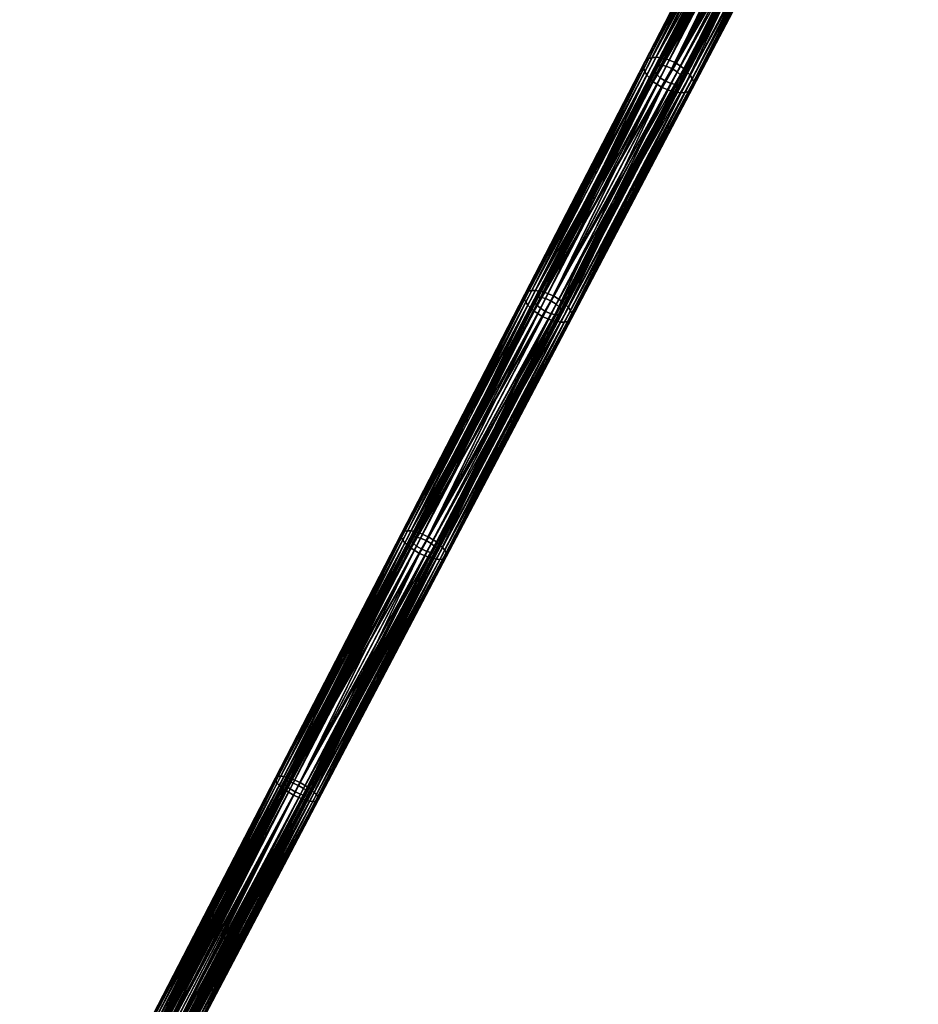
# Model space of a CAD drawing. Header units: centimetres. Extents: x -241 to 151, y -198 to 16.
# Tile 95 of 256: x -180 to -148, y -83 to -48. Entities that reach past the tile are written whole.
import ezdxf

# ---------------------------------------------------------------- set-up
doc = ezdxf.new("R2010")
doc.units = ezdxf.units.CM
doc.layers.add('955', color=7, linetype='Continuous', true_color=0x8d073a)

msp = doc.modelspace()

# ---------------------------------------------------------------- meshes
at = {"layer": '955', "color": 254, "true_color": 0xcad1ee}
mesh = msp.add_polyface(dxfattribs=at)
corners = [(-152.556, -41.527, 172.264), (-152.883, -41.307, 172.297), (-157.012, -49.234, 179.049), (-153.047, -42.482, 171.487), (-153.415, -42.343, 171.453), (-149.6, -35.023, 164.09), (-157.468, -50.122, 178.112), (-149.216, -35.162, 164.12), (-152.706, -42.517, 171.577), (-148.857, -35.187, 164.2), (-152.558, -42.497, 171.64), (-148.699, -35.157, 164.256), (-152.43, -42.451, 171.711), (-148.562, -35.101, 164.319), (-152.328, -42.381, 171.79), (-148.451, -35.018, 164.39), (-152.257, -42.286, 171.875), (-156.794, -50.306, 178.249), (-156.655, -50.295, 178.318), (-156.537, -50.26, 178.398), (-156.444, -50.203, 178.486), (-156.381, -50.123, 178.58), (-148.371, -34.908, 164.465), (-152.221, -42.172, 171.96), (-156.352, -50.024, 178.675), (-156.36, -49.915, 178.763), (-152.223, -42.048, 172.039), (-156.4, -49.798, 178.842), (-152.26, -41.918, 172.111), (-156.471, -49.678, 178.912), (-152.33, -41.785, 172.174), (-156.696, -49.442, 179.012), (-153.069, -42.163, 171.516), (-153.279, -42.082, 171.493), (-157.35, -49.895, 178.176), (-152.823, -41.678, 172.034), (-157.122, -49.444, 178.801), (-153.012, -41.555, 172.056), (-156.8, -49.693, 178.709), (-152.689, -41.819, 171.974), (-156.755, -49.758, 178.663), (-152.646, -41.89, 171.932), (-156.728, -49.82, 178.61), (-152.621, -41.959, 171.884), (-156.721, -49.878, 178.551), (-152.616, -42.023, 171.831), (-156.733, -49.929, 178.488), (-152.633, -42.082, 171.775), (-148.871, -34.79, 164.261), (-152.795, -42.184, 171.617), (-152.725, -42.164, 171.665), (-148.946, -34.817, 164.219), (-152.877, -42.191, 171.576), (-149.032, -34.828, 164.182), (-156.767, -49.969, 178.425), (-152.67, -42.129, 171.718), (-156.817, -49.996, 178.367), (-156.883, -50.01, 178.314), (-156.962, -50.012, 178.267), (-157.146, -49.978, 178.2), (-153.741, -42.123, 171.486), (-153.415, -42.343, 171.453), (-157.785, -49.914, 178.148), (-149.6, -35.023, 164.09), (-157.365, -49.096, 179.012), (-152.883, -41.307, 172.297), (-153.25, -41.168, 172.264), (-157.687, -49.049, 178.911), (-153.591, -41.133, 172.173), (-157.825, -49.061, 178.842), (-153.739, -41.153, 172.111), (-157.944, -49.095, 178.762), (-153.867, -41.198, 172.039), (-158.036, -49.153, 178.674), (-153.969, -41.269, 171.96), (-158.1, -49.233, 178.58), (-154.041, -41.364, 171.875), (-158.128, -49.331, 178.486), (-154.076, -41.477, 171.79), (-158.121, -49.441, 178.398), (-154.074, -41.602, 171.711), (-158.08, -49.557, 178.318), (-154.037, -41.732, 171.639), (-158.009, -49.677, 178.249), (-153.967, -41.865, 171.577), (-153.468, -41.958, 171.516), (-157.35, -49.895, 178.176), (-153.279, -42.082, 171.493), (-153.222, -41.473, 172.034), (-153.012, -41.555, 172.056), (-157.122, -49.444, 178.801), (-157.672, -49.646, 178.267), (-153.602, -41.818, 171.576), (-157.717, -49.581, 178.314), (-153.645, -41.747, 171.617), (-157.744, -49.519, 178.367), (-153.67, -41.678, 171.665), (-157.752, -49.462, 178.425), (-153.674, -41.613, 171.718), (-157.739, -49.411, 178.488), (-153.658, -41.555, 171.775), (-157.706, -49.371, 178.551), (-153.621, -41.507, 171.831), (-157.655, -49.344, 178.61), (-153.566, -41.473, 171.884), (-157.589, -49.329, 178.663), (-153.496, -41.453, 171.932), (-157.511, -49.327, 178.709), (-153.413, -41.446, 171.974), (-157.326, -49.361, 178.776)]
mesh.append_faces([[corners[k] for k in face] for face in [(0, 1, 2), (3, 4, 5), (3, 6, 4), (7, 8, 3), (9, 10, 8), (11, 12, 10), (13, 14, 12), (15, 16, 14), (17, 3, 8), (18, 8, 10), (19, 10, 12), (20, 12, 14), (21, 14, 16), (22, 23, 16), (24, 16, 23), (25, 23, 26), (27, 26, 28), (29, 28, 30), (31, 30, 0), (32, 33, 34), (35, 36, 37), (38, 35, 39), (40, 39, 41), (42, 41, 43), (44, 43, 45), (46, 45, 47), (48, 49, 50), (51, 52, 49), (53, 32, 52), (54, 47, 55), (56, 55, 50), (57, 50, 49), (58, 49, 52), (59, 52, 32), (60, 61, 62), (60, 63, 61), (64, 65, 66), (67, 66, 68), (68, 69, 67), (69, 68, 70), (71, 70, 72), (73, 72, 74), (75, 74, 76), (77, 76, 78), (79, 78, 80), (81, 80, 82), (83, 82, 84), (62, 84, 60), (85, 86, 87), (88, 89, 90), (91, 85, 92), (93, 92, 94), (95, 94, 96), (97, 96, 98), (99, 98, 100), (101, 100, 102), (103, 102, 104), (105, 104, 106), (107, 106, 108), (109, 108, 88)]], dxfattribs={"color": 254})
mesh = msp.add_polyface(dxfattribs=at)
corners = [(-156.696, -49.442, 179.012), (-157.012, -49.234, 179.049), (-161.329, -57.52, 185.012), (-152.556, -41.527, 172.264), (-157.116, -50.26, 178.148), (-157.468, -50.122, 178.112), (-153.047, -42.482, 171.487), (-156.794, -50.306, 178.249), (-152.706, -42.517, 171.577), (-156.655, -50.295, 178.318), (-152.558, -42.497, 171.64), (-156.537, -50.26, 178.398), (-152.43, -42.451, 171.711), (-156.444, -50.203, 178.486), (-152.328, -42.381, 171.79), (-156.381, -50.123, 178.58), (-152.257, -42.286, 171.875), (-156.352, -50.024, 178.675), (-152.221, -42.172, 171.96), (-156.36, -49.915, 178.763), (-152.223, -42.048, 172.039), (-156.4, -49.798, 178.842), (-152.26, -41.918, 172.111), (-156.471, -49.678, 178.912), (-152.33, -41.785, 172.174), (-153.069, -42.163, 171.516), (-157.35, -49.895, 178.176), (-157.146, -49.978, 178.2), (-156.935, -49.563, 178.776), (-157.122, -49.444, 178.801), (-152.823, -41.678, 172.034), (-156.8, -49.693, 178.709), (-152.689, -41.819, 171.974), (-156.755, -49.758, 178.663), (-152.646, -41.89, 171.932), (-156.728, -49.82, 178.61), (-152.621, -41.959, 171.884), (-156.721, -49.878, 178.551), (-152.616, -42.023, 171.831), (-156.733, -49.929, 178.488), (-152.633, -42.082, 171.775), (-156.767, -49.969, 178.425), (-152.67, -42.129, 171.718), (-156.817, -49.996, 178.367), (-152.725, -42.164, 171.665), (-156.883, -50.01, 178.314), (-152.795, -42.184, 171.617), (-156.962, -50.012, 178.267), (-152.877, -42.191, 171.576), (-157.785, -49.914, 178.148), (-153.415, -42.343, 171.453), (-157.468, -50.122, 178.112), (-157.365, -49.096, 179.012), (-157.012, -49.234, 179.049), (-152.883, -41.307, 172.297), (-161.666, -57.382, 184.971), (-153.25, -41.168, 172.264), (-157.687, -49.049, 178.911), (-153.739, -41.153, 172.111), (-157.944, -49.095, 178.762), (-157.825, -49.061, 178.842), (-153.867, -41.198, 172.039), (-158.036, -49.153, 178.674), (-153.969, -41.269, 171.96), (-158.1, -49.233, 178.58), (-154.041, -41.364, 171.875), (-158.128, -49.331, 178.486), (-154.076, -41.477, 171.79), (-158.121, -49.441, 178.398), (-154.074, -41.602, 171.711), (-158.08, -49.557, 178.318), (-154.037, -41.732, 171.639), (-158.009, -49.677, 178.249), (-153.967, -41.865, 171.577), (-161.969, -57.325, 184.861), (-162.099, -57.328, 184.784), (-162.207, -57.351, 184.697), (-162.291, -57.396, 184.6), (-162.346, -57.461, 184.496), (-162.368, -57.545, 184.392), (-157.537, -49.777, 178.2), (-157.35, -49.895, 178.176), (-153.468, -41.958, 171.516), (-153.222, -41.473, 172.034), (-157.122, -49.444, 178.801), (-157.326, -49.361, 178.776), (-157.672, -49.646, 178.267), (-153.602, -41.818, 171.576), (-157.717, -49.581, 178.314), (-153.645, -41.747, 171.617), (-157.744, -49.519, 178.367), (-153.67, -41.678, 171.665), (-157.752, -49.462, 178.425), (-153.674, -41.613, 171.718), (-157.739, -49.411, 178.488), (-153.658, -41.555, 171.775), (-157.706, -49.371, 178.551), (-153.621, -41.507, 171.831), (-157.655, -49.344, 178.61), (-153.566, -41.473, 171.884), (-157.589, -49.329, 178.663), (-153.496, -41.453, 171.932), (-157.511, -49.327, 178.709), (-153.413, -41.446, 171.974), (-161.978, -57.594, 184.484), (-161.931, -57.574, 184.549), (-161.87, -57.565, 184.607), (-161.796, -57.568, 184.658), (-161.618, -57.609, 184.732)]
mesh.append_faces([[corners[k] for k in face] for face in [(0, 1, 2), (3, 1, 0), (4, 5, 6), (6, 7, 4), (8, 9, 7), (10, 11, 9), (12, 13, 11), (14, 15, 13), (16, 17, 15), (18, 19, 17), (20, 21, 19), (22, 23, 21), (24, 0, 23), (25, 26, 27), (28, 29, 30), (30, 31, 28), (32, 33, 31), (34, 35, 33), (36, 37, 35), (38, 39, 37), (40, 41, 39), (42, 43, 41), (44, 45, 43), (46, 47, 45), (48, 27, 47), (49, 50, 51), (52, 53, 54), (55, 53, 52), (56, 57, 52), (58, 59, 60), (61, 62, 59), (63, 64, 62), (65, 66, 64), (67, 68, 66), (69, 70, 68), (71, 72, 70), (73, 49, 72), (74, 52, 57), (75, 57, 60), (76, 60, 59), (77, 59, 62), (78, 62, 64), (79, 64, 66), (80, 81, 82), (83, 84, 85), (82, 86, 80), (87, 88, 86), (89, 90, 88), (91, 92, 90), (93, 94, 92), (95, 96, 94), (97, 98, 96), (99, 100, 98), (101, 102, 100), (103, 85, 102), (104, 94, 96), (105, 96, 98), (106, 98, 100), (107, 100, 102), (108, 102, 85)]], dxfattribs={"color": 254})
mesh = msp.add_polyface(dxfattribs=at)
corners = [(-156.696, -49.442, 179.012), (-161.329, -57.52, 185.012), (-161.022, -57.716, 184.971), (-161.372, -58.397, 184.021), (-157.468, -50.122, 178.112), (-157.116, -50.26, 178.148), (-161.069, -58.454, 184.132), (-156.794, -50.306, 178.249), (-160.939, -58.452, 184.208), (-156.655, -50.295, 178.318), (-160.831, -58.428, 184.296), (-156.537, -50.26, 178.398), (-160.747, -58.384, 184.392), (-156.444, -50.203, 178.486), (-160.692, -58.318, 184.496), (-156.381, -50.123, 178.58), (-160.67, -58.235, 184.6), (-156.352, -50.024, 178.675), (-160.683, -58.141, 184.697), (-156.36, -49.915, 178.763), (-160.727, -58.038, 184.785), (-156.4, -49.798, 178.842), (-160.8, -57.931, 184.861), (-156.471, -49.678, 178.912), (-157.146, -49.978, 178.2), (-157.35, -49.895, 178.176), (-161.61, -58.069, 184.071), (-156.935, -49.563, 178.776), (-161.419, -57.693, 184.759), (-157.122, -49.444, 178.801), (-161.235, -57.807, 184.732), (-161.099, -57.928, 184.658), (-156.8, -49.693, 178.709), (-161.053, -57.987, 184.607), (-156.755, -49.758, 178.663), (-161.023, -58.042, 184.549), (-156.728, -49.82, 178.61), (-161.012, -58.092, 184.484), (-156.721, -49.878, 178.551), (-161.022, -58.135, 184.415), (-156.733, -49.929, 178.488), (-161.051, -58.168, 184.346), (-156.767, -49.969, 178.425), (-161.097, -58.188, 184.281), (-156.817, -49.996, 178.367), (-161.159, -58.197, 184.223), (-156.883, -50.01, 178.314), (-161.233, -58.194, 184.172), (-156.962, -50.012, 178.267), (-161.41, -58.153, 184.098), (-157.785, -49.914, 178.148), (-157.468, -50.122, 178.112), (-162.016, -58.064, 184.021), (-161.666, -57.382, 184.971), (-161.329, -57.52, 185.012), (-157.012, -49.234, 179.049), (-157.365, -49.096, 179.012), (-161.969, -57.325, 184.861), (-157.687, -49.049, 178.911), (-162.099, -57.328, 184.784), (-157.825, -49.061, 178.842), (-162.207, -57.351, 184.697), (-157.944, -49.095, 178.762), (-162.291, -57.396, 184.6), (-158.036, -49.153, 178.674), (-162.346, -57.461, 184.496), (-158.1, -49.233, 178.58), (-162.368, -57.545, 184.392), (-158.128, -49.331, 178.486), (-162.355, -57.639, 184.296), (-158.121, -49.441, 178.398), (-162.311, -57.741, 184.208), (-158.08, -49.557, 178.318), (-162.238, -57.848, 184.132), (-158.009, -49.677, 178.249), (-157.537, -49.777, 178.2), (-161.61, -58.069, 184.071), (-157.35, -49.895, 178.176), (-157.326, -49.361, 178.776), (-161.419, -57.693, 184.759), (-161.618, -57.609, 184.732), (-157.122, -49.444, 178.801), (-161.93, -57.834, 184.172), (-161.794, -57.955, 184.098), (-157.672, -49.646, 178.267), (-161.976, -57.775, 184.223), (-157.717, -49.581, 178.314), (-162.006, -57.72, 184.281), (-157.744, -49.519, 178.367), (-162.016, -57.67, 184.346), (-157.752, -49.462, 178.425), (-162.007, -57.627, 184.415), (-157.739, -49.411, 178.488), (-161.978, -57.594, 184.484), (-157.706, -49.371, 178.551), (-161.931, -57.574, 184.549), (-157.655, -49.344, 178.61), (-161.87, -57.565, 184.607), (-157.589, -49.329, 178.663), (-161.796, -57.568, 184.658), (-157.511, -49.327, 178.709)]
mesh.append_faces([[corners[k] for k in face] for face in [(0, 1, 2), (3, 4, 5), (6, 5, 7), (8, 7, 9), (10, 9, 11), (12, 11, 13), (14, 13, 15), (16, 15, 17), (18, 17, 19), (20, 19, 21), (22, 21, 23), (23, 2, 22), (2, 23, 0), (24, 25, 26), (27, 28, 29), (30, 28, 27), (27, 31, 30), (31, 27, 32), (33, 32, 34), (35, 34, 36), (37, 36, 38), (39, 38, 40), (41, 40, 42), (43, 42, 44), (45, 44, 46), (47, 46, 48), (49, 48, 24), (50, 51, 52), (53, 54, 55), (56, 57, 53), (58, 59, 57), (60, 61, 59), (62, 63, 61), (64, 65, 63), (66, 67, 65), (68, 69, 67), (69, 68, 70), (70, 71, 69), (71, 70, 72), (72, 73, 71), (73, 72, 74), (74, 52, 73), (52, 74, 50), (75, 76, 77), (78, 79, 80), (78, 81, 79), (75, 82, 83), (82, 75, 84), (84, 85, 82), (85, 84, 86), (86, 87, 85), (87, 86, 88), (88, 89, 87), (89, 88, 90), (90, 91, 89), (91, 90, 92), (92, 93, 91), (94, 95, 93), (96, 97, 95), (98, 99, 97), (100, 80, 99)]], dxfattribs={"color": 254})
mesh = msp.add_polyface(dxfattribs=at)
corners = [(-161.022, -57.716, 184.971), (-161.329, -57.52, 185.012), (-165.784, -66.07, 190.123), (-161.372, -58.397, 184.021), (-161.709, -58.26, 183.981), (-157.468, -50.122, 178.112), (-157.116, -50.26, 178.148), (-161.069, -58.454, 184.132), (-156.794, -50.306, 178.249), (-160.939, -58.452, 184.208), (-156.655, -50.295, 178.318), (-160.831, -58.428, 184.296), (-156.537, -50.26, 178.398), (-160.747, -58.384, 184.392), (-156.444, -50.203, 178.486), (-160.692, -58.318, 184.496), (-156.381, -50.123, 178.58), (-160.67, -58.235, 184.6), (-156.352, -50.024, 178.675), (-160.683, -58.141, 184.697), (-156.36, -49.915, 178.763), (-160.727, -58.038, 184.785), (-156.4, -49.798, 178.842), (-160.8, -57.931, 184.861), (-165.192, -66.543, 189.875), (-165.266, -66.448, 189.958), (-165.486, -66.254, 190.079), (-161.41, -58.153, 184.098), (-161.61, -58.069, 184.071), (-166.007, -66.508, 189.117), (-157.146, -49.978, 178.2), (-161.235, -57.807, 184.732), (-165.855, -66.207, 189.867), (-161.419, -57.693, 184.759), (-156.8, -49.693, 178.709), (-161.053, -57.987, 184.607), (-161.099, -57.928, 184.658), (-156.755, -49.758, 178.663), (-161.023, -58.042, 184.549), (-156.728, -49.82, 178.61), (-161.012, -58.092, 184.484), (-156.721, -49.878, 178.551), (-161.022, -58.135, 184.415), (-156.733, -49.929, 178.488), (-161.051, -58.168, 184.346), (-156.767, -49.969, 178.425), (-161.097, -58.188, 184.281), (-156.817, -49.996, 178.367), (-161.159, -58.197, 184.223), (-156.883, -50.01, 178.314), (-161.233, -58.194, 184.172), (-156.962, -50.012, 178.267), (-165.536, -66.428, 189.757), (-165.488, -66.48, 189.702), (-165.456, -66.529, 189.638), (-165.443, -66.572, 189.568), (-165.448, -66.607, 189.492), (-165.473, -66.632, 189.416), (-165.516, -66.646, 189.346), (-165.813, -66.593, 189.146), (-162.016, -58.064, 184.021), (-161.709, -58.26, 183.981), (-166.385, -66.479, 189.042), (-157.468, -50.122, 178.112), (-166.105, -65.933, 190.079), (-161.329, -57.52, 185.012), (-161.666, -57.382, 184.971), (-166.39, -65.866, 189.958), (-161.969, -57.325, 184.861), (-166.51, -65.859, 189.875), (-162.099, -57.328, 184.784), (-166.609, -65.872, 189.779), (-162.207, -57.351, 184.697), (-166.684, -65.903, 189.674), (-162.291, -57.396, 184.6), (-166.73, -65.954, 189.56), (-162.346, -57.461, 184.496), (-166.745, -66.022, 189.447), (-162.368, -57.545, 184.392), (-166.727, -66.102, 189.342), (-162.355, -57.639, 184.296), (-166.68, -66.19, 189.246), (-162.311, -57.741, 184.208), (-166.605, -66.284, 189.163), (-162.238, -57.848, 184.132), (-161.794, -57.955, 184.098), (-161.61, -58.069, 184.071), (-157.537, -49.777, 178.2), (-166.007, -66.508, 189.117), (-161.618, -57.609, 184.732), (-161.419, -57.693, 184.759), (-165.855, -66.207, 189.867), (-166.326, -66.287, 189.227), (-161.93, -57.834, 184.172), (-166.374, -66.235, 189.282), (-161.976, -57.775, 184.223), (-166.406, -66.186, 189.346), (-162.006, -57.72, 184.281), (-166.42, -66.143, 189.416), (-162.016, -57.67, 184.346), (-166.414, -66.108, 189.492), (-162.007, -57.627, 184.415), (-166.389, -66.083, 189.568), (-161.978, -57.594, 184.484), (-166.346, -66.069, 189.638), (-161.931, -57.574, 184.549), (-166.289, -66.067, 189.702), (-161.87, -57.565, 184.607), (-166.219, -66.075, 189.757), (-161.796, -57.568, 184.658), (-166.049, -66.122, 189.837)]
mesh.append_faces([[corners[k] for k in face] for face in [(0, 1, 2), (3, 4, 5), (6, 7, 3), (8, 9, 7), (10, 11, 9), (12, 13, 11), (14, 15, 13), (16, 17, 15), (18, 19, 17), (20, 21, 19), (22, 23, 21), (24, 19, 21), (25, 21, 23), (26, 23, 0), (27, 28, 29), (30, 28, 27), (31, 32, 33), (34, 35, 36), (37, 38, 35), (39, 40, 38), (41, 42, 40), (43, 44, 42), (45, 46, 44), (47, 48, 46), (49, 50, 48), (51, 27, 50), (52, 31, 36), (53, 36, 35), (54, 35, 38), (55, 38, 40), (56, 40, 42), (57, 42, 44), (58, 44, 46), (59, 50, 27), (60, 61, 62), (60, 63, 61), (64, 65, 66), (67, 66, 68), (69, 68, 70), (71, 70, 72), (73, 72, 74), (75, 74, 76), (77, 76, 78), (79, 78, 80), (81, 80, 82), (83, 82, 84), (62, 84, 60), (85, 86, 87), (85, 88, 86), (89, 90, 91), (92, 85, 93), (94, 93, 95), (96, 95, 97), (98, 97, 99), (100, 99, 101), (102, 101, 103), (104, 103, 105), (106, 105, 107), (108, 107, 109), (110, 109, 89)]], dxfattribs={"color": 254})
mesh = msp.add_polyface(dxfattribs=at)
corners = [(-161.022, -57.716, 184.971), (-165.784, -66.07, 190.123), (-165.486, -66.254, 190.079), (-161.372, -58.397, 184.021), (-166.088, -66.662, 188.998), (-161.709, -58.26, 183.981), (-165.767, -66.799, 189.042), (-165.481, -66.867, 189.163), (-161.069, -58.454, 184.132), (-165.362, -66.873, 189.246), (-160.939, -58.452, 184.208), (-165.263, -66.861, 189.342), (-160.831, -58.428, 184.296), (-165.188, -66.83, 189.447), (-160.747, -58.384, 184.392), (-165.141, -66.778, 189.561), (-160.692, -58.318, 184.496), (-165.126, -66.71, 189.674), (-160.67, -58.235, 184.6), (-165.144, -66.631, 189.779), (-160.683, -58.141, 184.697), (-165.192, -66.543, 189.875), (-160.727, -58.038, 184.785), (-165.266, -66.448, 189.958), (-160.8, -57.931, 184.861), (-161.41, -58.153, 184.098), (-166.007, -66.508, 189.117), (-165.813, -66.593, 189.146), (-165.673, -66.316, 189.837), (-165.855, -66.207, 189.867), (-161.235, -57.807, 184.732), (-165.536, -66.428, 189.757), (-161.099, -57.928, 184.658), (-165.488, -66.48, 189.702), (-161.053, -57.987, 184.607), (-165.456, -66.529, 189.638), (-161.023, -58.042, 184.549), (-165.443, -66.572, 189.568), (-161.012, -58.092, 184.484), (-165.448, -66.607, 189.492), (-161.022, -58.135, 184.415), (-165.473, -66.632, 189.416), (-161.051, -58.168, 184.346), (-165.516, -66.646, 189.346), (-161.097, -58.188, 184.281), (-165.573, -66.649, 189.282), (-161.159, -58.197, 184.223), (-165.643, -66.64, 189.227), (-161.233, -58.194, 184.172), (-166.385, -66.479, 189.042), (-161.709, -58.26, 183.981), (-166.088, -66.662, 188.998), (-166.105, -65.933, 190.079), (-165.784, -66.07, 190.123), (-161.329, -57.52, 185.012), (-161.666, -57.382, 184.971), (-166.39, -65.866, 189.958), (-161.969, -57.325, 184.861), (-166.51, -65.859, 189.875), (-162.099, -57.328, 184.784), (-166.609, -65.872, 189.779), (-162.207, -57.351, 184.697), (-166.684, -65.903, 189.674), (-162.291, -57.396, 184.6), (-166.73, -65.954, 189.56), (-162.346, -57.461, 184.496), (-166.745, -66.022, 189.447), (-162.368, -57.545, 184.392), (-166.727, -66.102, 189.342), (-162.355, -57.639, 184.296), (-166.68, -66.19, 189.246), (-162.311, -57.741, 184.208), (-166.605, -66.284, 189.163), (-162.238, -57.848, 184.132), (-171.014, -74.571, 194.079), (-171.104, -74.572, 193.975), (-166.189, -66.399, 189.146), (-166.007, -66.508, 189.117), (-161.794, -57.955, 184.098), (-161.618, -57.609, 184.732), (-165.855, -66.207, 189.867), (-166.049, -66.122, 189.837), (-166.326, -66.287, 189.227), (-161.93, -57.834, 184.172), (-166.374, -66.235, 189.282), (-161.976, -57.775, 184.223), (-166.406, -66.186, 189.346), (-162.006, -57.72, 184.281), (-166.42, -66.143, 189.416), (-162.016, -57.67, 184.346), (-166.414, -66.108, 189.492), (-162.007, -57.627, 184.415), (-166.389, -66.083, 189.568), (-161.978, -57.594, 184.484), (-166.346, -66.069, 189.638), (-161.931, -57.574, 184.549), (-166.289, -66.067, 189.702), (-161.87, -57.565, 184.607), (-166.219, -66.075, 189.757), (-161.796, -57.568, 184.658)]
mesh.append_faces([[corners[k] for k in face] for face in [(0, 1, 2), (3, 4, 5), (6, 4, 3), (3, 7, 6), (7, 3, 8), (8, 9, 7), (9, 8, 10), (10, 11, 9), (11, 10, 12), (12, 13, 11), (13, 12, 14), (14, 15, 13), (15, 14, 16), (16, 17, 15), (17, 16, 18), (18, 19, 17), (19, 18, 20), (20, 21, 19), (22, 23, 21), (24, 2, 23), (25, 26, 27), (28, 29, 30), (30, 31, 28), (32, 33, 31), (34, 35, 33), (36, 37, 35), (38, 39, 37), (40, 41, 39), (42, 43, 41), (44, 45, 43), (45, 44, 46), (46, 47, 45), (47, 46, 48), (48, 27, 47), (49, 50, 51), (52, 53, 54), (55, 56, 52), (57, 58, 56), (59, 60, 58), (61, 62, 60), (63, 64, 62), (65, 66, 64), (67, 68, 66), (69, 70, 68), (71, 72, 70), (73, 49, 72), (74, 56, 58), (75, 58, 60), (76, 77, 78), (79, 80, 81), (78, 82, 76), (83, 84, 82), (85, 86, 84), (87, 88, 86), (89, 90, 88), (91, 92, 90), (93, 94, 92), (95, 96, 94), (97, 98, 96), (99, 81, 98)]], dxfattribs={"color": 254})
mesh = msp.add_polyface(dxfattribs=at)
corners = [(-165.486, -66.254, 190.079), (-165.784, -66.07, 190.123), (-170.332, -74.801, 194.348), (-170.254, -75.381, 193.177), (-166.088, -66.662, 188.998), (-165.767, -66.799, 189.042), (-169.988, -75.459, 193.307), (-165.481, -66.867, 189.163), (-169.878, -75.475, 193.398), (-165.362, -66.873, 189.246), (-169.788, -75.474, 193.501), (-165.263, -66.861, 189.342), (-169.722, -75.455, 193.616), (-165.188, -66.83, 189.447), (-169.683, -75.418, 193.738), (-165.141, -66.778, 189.561), (-169.676, -75.366, 193.861), (-165.126, -66.71, 189.674), (-169.699, -75.301, 193.975), (-165.144, -66.631, 189.779), (-169.75, -75.227, 194.079), (-165.192, -66.543, 189.875), (-169.826, -75.146, 194.169), (-165.266, -66.448, 189.958), (-170.044, -74.972, 194.3), (-165.813, -66.593, 189.146), (-166.007, -66.508, 189.117), (-170.499, -75.128, 193.278), (-165.673, -66.316, 189.837), (-170.384, -74.902, 194.091), (-165.855, -66.207, 189.867), (-170.067, -75.108, 193.972), (-165.536, -66.428, 189.757), (-170.017, -75.155, 193.911), (-165.488, -66.48, 189.702), (-169.984, -75.197, 193.842), (-165.456, -66.529, 189.638), (-169.967, -75.232, 193.766), (-165.443, -66.572, 189.568), (-169.969, -75.26, 193.684), (-165.448, -66.607, 189.492), (-169.99, -75.277, 193.602), (-165.473, -66.632, 189.416), (-170.028, -75.284, 193.526), (-165.516, -66.646, 189.346), (-170.081, -75.281, 193.457), (-165.573, -66.649, 189.282), (-170.148, -75.268, 193.397), (-165.643, -66.64, 189.227), (-170.31, -75.214, 193.31), (-166.385, -66.479, 189.042), (-166.088, -66.662, 188.998), (-170.847, -75.073, 193.177), (-170.637, -74.664, 194.3), (-165.784, -66.07, 190.123), (-166.105, -65.933, 190.079), (-170.332, -74.801, 194.348), (-170.777, -74.617, 194.243), (-170.904, -74.586, 194.169), (-166.39, -65.866, 189.958), (-171.014, -74.571, 194.079), (-166.51, -65.859, 189.875), (-171.104, -74.572, 193.975), (-166.609, -65.872, 189.779), (-171.17, -74.59, 193.861), (-166.684, -65.903, 189.674), (-171.208, -74.627, 193.738), (-166.73, -65.954, 189.56), (-171.216, -74.68, 193.615), (-166.745, -66.022, 189.447), (-171.193, -74.744, 193.501), (-166.727, -66.102, 189.342), (-171.142, -74.819, 193.398), (-166.68, -66.19, 189.246), (-171.065, -74.9, 193.307), (-166.605, -66.284, 189.163), (-166.189, -66.399, 189.146), (-170.499, -75.128, 193.278), (-166.007, -66.508, 189.117), (-166.049, -66.122, 189.837), (-165.855, -66.207, 189.867), (-170.384, -74.902, 194.091), (-170.817, -74.921, 193.397), (-166.326, -66.287, 189.227), (-170.866, -74.875, 193.457), (-166.374, -66.235, 189.282), (-170.9, -74.833, 193.526), (-166.406, -66.186, 189.346), (-170.917, -74.798, 193.602), (-166.42, -66.143, 189.416), (-170.915, -74.77, 193.684), (-166.414, -66.108, 189.492), (-170.894, -74.752, 193.766), (-166.389, -66.083, 189.568), (-170.855, -74.745, 193.842), (-166.346, -66.069, 189.638), (-170.802, -74.749, 193.911), (-166.289, -66.067, 189.702), (-170.736, -74.762, 193.972), (-166.219, -66.075, 189.757), (-170.659, -74.784, 194.021), (-170.573, -74.816, 194.059)]
mesh.append_faces([[corners[k] for k in face] for face in [(0, 1, 2), (3, 4, 5), (6, 5, 7), (8, 7, 9), (10, 9, 11), (12, 11, 13), (14, 13, 15), (16, 15, 17), (18, 17, 19), (20, 19, 21), (22, 21, 23), (24, 23, 0), (25, 26, 27), (28, 29, 30), (31, 28, 32), (33, 32, 34), (35, 34, 36), (37, 36, 38), (39, 38, 40), (41, 40, 42), (43, 42, 44), (45, 44, 46), (47, 46, 48), (49, 48, 25), (50, 51, 52), (53, 54, 55), (53, 56, 54), (55, 57, 53), (58, 55, 59), (59, 60, 58), (57, 55, 58), (61, 62, 60), (63, 64, 62), (64, 63, 65), (65, 66, 64), (66, 65, 67), (67, 68, 66), (68, 67, 69), (69, 70, 68), (70, 69, 71), (72, 71, 73), (74, 73, 75), (52, 75, 50), (76, 77, 78), (79, 80, 81), (82, 76, 83), (84, 83, 85), (86, 85, 87), (88, 87, 89), (90, 89, 91), (91, 92, 90), (92, 91, 93), (93, 94, 92), (94, 93, 95), (95, 96, 94), (96, 95, 97), (97, 98, 96), (98, 97, 99), (99, 100, 98), (101, 99, 79)]], dxfattribs={"color": 254})
mesh = msp.add_polyface(dxfattribs=at)
corners = [(-165.486, -66.254, 190.079), (-170.332, -74.801, 194.348), (-170.044, -74.972, 194.3), (-170.254, -75.381, 193.177), (-170.56, -75.245, 193.129), (-166.088, -66.662, 188.998), (-165.767, -66.799, 189.042), (-170.114, -75.428, 193.233), (-165.481, -66.867, 189.163), (-169.878, -75.475, 193.398), (-169.988, -75.459, 193.307), (-165.362, -66.873, 189.246), (-169.788, -75.474, 193.501), (-165.263, -66.861, 189.342), (-169.722, -75.455, 193.616), (-165.188, -66.83, 189.447), (-169.683, -75.418, 193.738), (-165.141, -66.778, 189.561), (-169.676, -75.366, 193.861), (-165.126, -66.71, 189.674), (-169.699, -75.301, 193.975), (-165.144, -66.631, 189.779), (-169.75, -75.227, 194.079), (-165.192, -66.543, 189.875), (-169.826, -75.146, 194.169), (-165.266, -66.448, 189.958), (-169.925, -75.06, 194.244), (-165.813, -66.593, 189.146), (-170.499, -75.128, 193.278), (-170.31, -75.214, 193.31), (-170.205, -75.006, 194.059), (-170.384, -74.902, 194.091), (-165.673, -66.316, 189.837), (-170.13, -75.058, 194.021), (-165.536, -66.428, 189.757), (-170.017, -75.155, 193.911), (-170.067, -75.108, 193.972), (-165.488, -66.48, 189.702), (-169.984, -75.197, 193.842), (-165.456, -66.529, 189.638), (-169.967, -75.232, 193.766), (-165.443, -66.572, 189.568), (-169.969, -75.26, 193.684), (-165.448, -66.607, 189.492), (-169.99, -75.277, 193.602), (-165.473, -66.632, 189.416), (-170.028, -75.284, 193.526), (-165.516, -66.646, 189.346), (-170.081, -75.281, 193.457), (-165.573, -66.649, 189.282), (-170.148, -75.268, 193.397), (-165.643, -66.64, 189.227), (-170.225, -75.245, 193.348), (-170.847, -75.073, 193.177), (-166.088, -66.662, 188.998), (-170.56, -75.245, 193.129), (-175.082, -83.56, 197.655), (-170.332, -74.801, 194.348), (-170.637, -74.664, 194.3), (-175.472, -83.408, 197.476), (-170.777, -74.617, 194.243), (-170.904, -74.586, 194.169), (-175.572, -83.384, 197.378), (-171.014, -74.571, 194.079), (-175.354, -83.447, 197.556), (-175.652, -83.374, 197.267), (-171.104, -74.572, 193.975), (-175.709, -83.38, 197.144), (-171.17, -74.59, 193.861), (-175.739, -83.402, 197.012), (-171.208, -74.627, 193.738), (-166.727, -66.102, 189.342), (-171.142, -74.819, 193.398), (-171.193, -74.744, 193.501), (-166.68, -66.19, 189.246), (-171.065, -74.9, 193.307), (-175.74, -83.439, 196.879), (-171.216, -74.68, 193.615), (-175.711, -83.489, 196.756), (-175.657, -83.549, 196.645), (-166.605, -66.284, 189.163), (-170.966, -74.986, 193.233), (-170.678, -75.023, 193.31), (-170.499, -75.128, 193.278), (-166.189, -66.399, 189.146), (-166.049, -66.122, 189.837), (-170.384, -74.902, 194.091), (-170.573, -74.816, 194.059), (-170.754, -74.971, 193.348), (-166.326, -66.287, 189.227), (-170.866, -74.875, 193.457), (-170.817, -74.921, 193.397), (-166.374, -66.235, 189.282), (-170.9, -74.833, 193.526), (-166.406, -66.186, 189.346), (-170.917, -74.798, 193.602), (-166.42, -66.143, 189.416), (-170.915, -74.77, 193.684), (-175.448, -83.583, 196.804), (-175.468, -83.555, 196.886), (-175.469, -83.535, 196.974), (-175.452, -83.525, 197.062), (-170.894, -74.752, 193.766), (-175.418, -83.524, 197.144), (-170.855, -74.745, 193.842), (-175.369, -83.534, 197.219), (-170.802, -74.749, 193.911), (-175.307, -83.552, 197.283), (-170.736, -74.762, 193.972), (-175.233, -83.578, 197.337), (-170.659, -74.784, 194.021), (-175.151, -83.612, 197.377), (-166.219, -66.075, 189.757)]
mesh.append_faces([[corners[k] for k in face] for face in [(0, 1, 2), (3, 4, 5), (6, 7, 3), (8, 9, 10), (7, 6, 10), (11, 12, 9), (13, 14, 12), (15, 16, 14), (17, 18, 16), (19, 20, 18), (21, 22, 20), (23, 24, 22), (25, 26, 24), (26, 25, 2), (27, 28, 29), (30, 31, 32), (32, 33, 30), (34, 35, 36), (33, 32, 36), (37, 38, 35), (39, 40, 38), (41, 42, 40), (43, 44, 42), (45, 46, 44), (47, 48, 46), (49, 50, 48), (51, 52, 50), (52, 51, 29), (53, 54, 55), (56, 57, 58), (59, 60, 61), (62, 61, 63), (64, 58, 60), (65, 63, 66), (67, 66, 68), (69, 68, 70), (71, 72, 73), (74, 75, 72), (76, 70, 77), (78, 77, 73), (79, 73, 72), (80, 81, 75), (81, 80, 53), (82, 83, 84), (85, 86, 87), (84, 88, 82), (89, 90, 91), (88, 84, 91), (92, 93, 90), (94, 95, 93), (96, 97, 95), (98, 90, 93), (99, 93, 95), (100, 95, 97), (101, 97, 102), (103, 102, 104), (105, 104, 106), (107, 106, 108), (109, 108, 110), (111, 110, 87), (110, 112, 87)]], dxfattribs={"color": 254})
mesh = msp.add_polyface(dxfattribs=at)
corners = [(-174.788, -83.713, 197.655), (-170.332, -74.801, 194.348), (-174.933, -83.633, 197.668), (-170.044, -74.972, 194.3), (-174.937, -84.003, 196.369), (-170.56, -75.245, 193.129), (-170.254, -75.381, 193.177), (-174.547, -84.154, 196.548), (-170.114, -75.428, 193.233), (-169.988, -75.459, 193.307), (-174.447, -84.178, 196.645), (-169.878, -75.475, 193.398), (-174.664, -84.116, 196.468), (-174.366, -84.188, 196.756), (-169.788, -75.474, 193.501), (-174.31, -84.183, 196.879), (-169.722, -75.455, 193.616), (-174.279, -84.161, 197.012), (-169.683, -75.418, 193.738), (-174.279, -84.123, 197.144), (-169.676, -75.366, 193.861), (-174.307, -84.073, 197.267), (-169.699, -75.301, 193.975), (-174.362, -84.013, 197.378), (-169.75, -75.227, 194.079), (-174.44, -83.945, 197.476), (-169.826, -75.146, 194.169), (-174.538, -83.871, 197.556), (-169.925, -75.06, 194.244), (-174.655, -83.793, 197.616), (-170.31, -75.214, 193.31), (-170.499, -75.128, 193.278), (-174.95, -83.897, 196.545), (-174.875, -83.75, 197.403), (-170.384, -74.902, 194.091), (-170.205, -75.006, 194.059), (-174.652, -83.892, 197.283), (-170.13, -75.058, 194.021), (-170.067, -75.108, 193.972), (-174.601, -83.932, 197.219), (-170.017, -75.155, 193.911), (-174.716, -83.847, 197.337), (-174.564, -83.967, 197.144), (-169.984, -75.197, 193.842), (-174.545, -83.995, 197.062), (-169.967, -75.232, 193.766), (-174.543, -84.015, 196.974), (-169.969, -75.26, 193.684), (-174.56, -84.026, 196.886), (-169.99, -75.277, 193.602), (-174.594, -84.026, 196.804), (-170.028, -75.284, 193.526), (-174.643, -84.016, 196.73), (-170.081, -75.281, 193.457), (-174.706, -83.998, 196.665), (-170.148, -75.268, 193.397), (-174.779, -83.972, 196.611), (-170.225, -75.245, 193.348), (-174.861, -83.938, 196.571), (-170.332, -74.801, 194.348), (-175.082, -83.56, 197.655), (-174.933, -83.633, 197.668), (-170.637, -74.664, 194.3), (-175.223, -83.497, 197.616), (-170.847, -75.073, 193.177), (-170.56, -75.245, 193.129), (-175.231, -83.85, 196.369), (-170.777, -74.617, 194.243), (-175.472, -83.408, 197.476), (-175.354, -83.447, 197.556), (-170.904, -74.586, 194.169), (-175.572, -83.384, 197.378), (-171.014, -74.571, 194.079), (-175.652, -83.374, 197.267), (-171.104, -74.572, 193.975), (-175.709, -83.38, 197.144), (-171.17, -74.59, 193.861), (-175.739, -83.402, 197.012), (-171.208, -74.627, 193.738), (-175.74, -83.439, 196.879), (-171.216, -74.68, 193.615), (-175.711, -83.489, 196.756), (-171.193, -74.744, 193.501), (-175.657, -83.549, 196.645), (-171.142, -74.819, 193.398), (-175.579, -83.618, 196.548), (-171.065, -74.9, 193.307), (-175.48, -83.692, 196.468), (-170.966, -74.986, 193.233), (-175.363, -83.77, 196.407), (-170.573, -74.816, 194.059), (-175.062, -83.653, 197.403), (-175.151, -83.612, 197.377), (-175.137, -83.8, 196.545), (-170.499, -75.128, 193.278), (-170.678, -75.023, 193.31), (-170.384, -74.902, 194.091), (-175.361, -83.658, 196.665), (-170.754, -74.971, 193.348), (-170.817, -74.921, 193.397), (-175.411, -83.618, 196.73), (-170.866, -74.875, 193.457), (-175.297, -83.703, 196.611), (-175.448, -83.583, 196.804), (-170.9, -74.833, 193.526), (-175.468, -83.555, 196.886), (-170.917, -74.798, 193.602), (-175.469, -83.535, 196.974), (-170.915, -74.77, 193.684), (-175.452, -83.525, 197.062), (-170.894, -74.752, 193.766), (-175.418, -83.524, 197.144), (-170.855, -74.745, 193.842), (-175.369, -83.534, 197.219), (-170.802, -74.749, 193.911), (-175.307, -83.552, 197.283), (-170.736, -74.762, 193.972), (-175.233, -83.578, 197.337), (-170.659, -74.784, 194.021)]
mesh.append_faces([[corners[k] for k in face] for face in [(0, 1, 2), (3, 1, 0), (4, 5, 6), (7, 8, 9), (10, 9, 11), (12, 6, 8), (13, 11, 14), (15, 14, 16), (17, 16, 18), (19, 18, 20), (21, 20, 22), (23, 22, 24), (25, 24, 26), (27, 26, 28), (29, 28, 3), (30, 31, 32), (33, 34, 35), (36, 37, 38), (39, 38, 40), (41, 35, 37), (42, 40, 43), (44, 43, 45), (46, 45, 47), (48, 47, 49), (50, 49, 51), (52, 51, 53), (54, 53, 55), (56, 55, 57), (58, 57, 30), (59, 60, 61), (60, 62, 63), (64, 65, 66), (67, 68, 69), (70, 71, 68), (62, 69, 63), (72, 73, 71), (74, 75, 73), (76, 77, 75), (78, 79, 77), (80, 81, 79), (82, 83, 81), (84, 85, 83), (85, 84, 86), (87, 86, 88), (89, 88, 64), (90, 91, 92), (93, 94, 95), (90, 96, 91), (97, 98, 99), (100, 99, 101), (102, 95, 98), (101, 103, 100), (104, 105, 103), (106, 107, 105), (108, 109, 107), (110, 111, 109), (112, 113, 111), (114, 115, 113), (116, 117, 115), (118, 92, 117)]], dxfattribs={"color": 254})
mesh = msp.add_polyface(dxfattribs=at)
corners = [(-170.56, -75.245, 193.129), (-174.937, -84.003, 196.369), (-175.085, -83.929, 196.355), (-170.254, -75.381, 193.177), (-174.795, -84.065, 196.407), (-170.044, -74.972, 194.3), (-174.788, -83.713, 197.655), (-174.655, -83.793, 197.616), (-170.114, -75.428, 193.233), (-174.547, -84.154, 196.548), (-174.664, -84.116, 196.468), (-169.988, -75.459, 193.307), (-174.447, -84.178, 196.645), (-169.878, -75.475, 193.398), (-174.366, -84.188, 196.756), (-169.788, -75.474, 193.501), (-174.31, -84.183, 196.879), (-169.722, -75.455, 193.616), (-174.279, -84.161, 197.012), (-169.683, -75.418, 193.738), (-174.279, -84.123, 197.144), (-169.676, -75.366, 193.861), (-174.307, -84.073, 197.267), (-169.699, -75.301, 193.975), (-174.362, -84.013, 197.378), (-169.75, -75.227, 194.079), (-174.44, -83.945, 197.476), (-169.826, -75.146, 194.169), (-174.538, -83.871, 197.556), (-169.925, -75.06, 194.244), (-174.875, -83.75, 197.403), (-170.205, -75.006, 194.059), (-174.791, -83.799, 197.377), (-170.31, -75.214, 193.31), (-174.95, -83.897, 196.545), (-174.861, -83.938, 196.571), (-170.499, -75.128, 193.278), (-175.044, -83.85, 196.537), (-174.968, -83.7, 197.412), (-170.384, -74.902, 194.091), (-170.13, -75.058, 194.021), (-174.652, -83.892, 197.283), (-174.716, -83.847, 197.337), (-170.067, -75.108, 193.972), (-174.601, -83.932, 197.219), (-170.017, -75.155, 193.911), (-174.564, -83.967, 197.144), (-169.984, -75.197, 193.842), (-174.545, -83.995, 197.062), (-169.967, -75.232, 193.766), (-174.543, -84.015, 196.974), (-169.969, -75.26, 193.684), (-174.56, -84.026, 196.886), (-169.99, -75.277, 193.602), (-174.594, -84.026, 196.804), (-170.028, -75.284, 193.526), (-174.643, -84.016, 196.73), (-170.081, -75.281, 193.457), (-174.706, -83.998, 196.665), (-170.148, -75.268, 193.397), (-174.779, -83.972, 196.611), (-170.225, -75.245, 193.348), (-175.231, -83.85, 196.369), (-170.56, -75.245, 193.129), (-175.085, -83.929, 196.355), (-170.847, -75.073, 193.177), (-175.363, -83.77, 196.407), (-171.065, -74.9, 193.307), (-175.48, -83.692, 196.468), (-175.579, -83.618, 196.548), (-170.966, -74.986, 193.233), (-179.827, -92.365, 200.032), (-175.082, -83.56, 197.655), (-175.223, -83.497, 197.616), (-179.949, -92.311, 199.967), (-175.354, -83.447, 197.556), (-180.057, -92.266, 199.881), (-175.472, -83.408, 197.476), (-180.148, -92.232, 199.777), (-175.572, -83.384, 197.378), (-180.219, -92.212, 199.657), (-175.652, -83.374, 197.267), (-180.267, -92.204, 199.525), (-175.709, -83.38, 197.144), (-180.289, -92.212, 199.384), (-175.739, -83.402, 197.012), (-180.282, -92.234, 199.242), (-175.74, -83.439, 196.879), (-180.248, -92.269, 199.11), (-175.711, -83.489, 196.756), (-180.191, -92.315, 198.991), (-175.657, -83.549, 196.645), (-180.111, -92.37, 198.887), (-175.137, -83.8, 196.545), (-170.678, -75.023, 193.31), (-175.221, -83.751, 196.571), (-175.044, -83.85, 196.537), (-170.499, -75.128, 193.278), (-175.062, -83.653, 197.403), (-170.384, -74.902, 194.091), (-174.968, -83.7, 197.412), (-170.754, -74.971, 193.348), (-175.361, -83.658, 196.665), (-175.297, -83.703, 196.611), (-170.817, -74.921, 193.397), (-175.411, -83.618, 196.73), (-180.014, -92.369, 199.182), (-175.448, -83.583, 196.804), (-180.037, -92.348, 199.27), (-175.468, -83.555, 196.886), (-180.042, -92.336, 199.364), (-175.469, -83.535, 196.974), (-180.029, -92.333, 199.459), (-175.452, -83.525, 197.062), (-179.999, -92.339, 199.547), (-175.418, -83.524, 197.144), (-179.954, -92.355, 199.626), (-175.369, -83.534, 197.219), (-179.896, -92.378, 199.696), (-175.307, -83.552, 197.283), (-179.827, -92.408, 199.753), (-175.233, -83.578, 197.337)]
mesh.append_faces([[corners[k] for k in face] for face in [(0, 1, 2), (1, 3, 4), (5, 6, 7), (8, 9, 10), (11, 12, 9), (3, 10, 4), (13, 14, 12), (15, 16, 14), (17, 18, 16), (19, 20, 18), (21, 22, 20), (23, 24, 22), (25, 26, 24), (27, 28, 26), (29, 7, 28), (30, 31, 32), (33, 34, 35), (34, 36, 37), (30, 38, 39), (40, 41, 42), (43, 44, 41), (31, 42, 32), (45, 46, 44), (47, 48, 46), (49, 50, 48), (51, 52, 50), (53, 54, 52), (55, 56, 54), (57, 58, 56), (59, 60, 58), (61, 35, 60), (62, 63, 64), (65, 62, 66), (67, 68, 69), (70, 66, 68), (71, 72, 73), (74, 73, 75), (76, 75, 77), (78, 77, 79), (80, 79, 81), (82, 81, 83), (84, 83, 85), (86, 85, 87), (88, 87, 89), (90, 89, 91), (92, 91, 69), (93, 94, 95), (93, 96, 97), (98, 99, 100), (101, 102, 103), (104, 105, 102), (94, 103, 95), (106, 105, 107), (108, 107, 109), (110, 109, 111), (112, 111, 113), (114, 113, 115), (116, 115, 117), (118, 117, 119), (120, 119, 121)]], dxfattribs={"color": 254})

doc.saveas('drawing.dxf')
